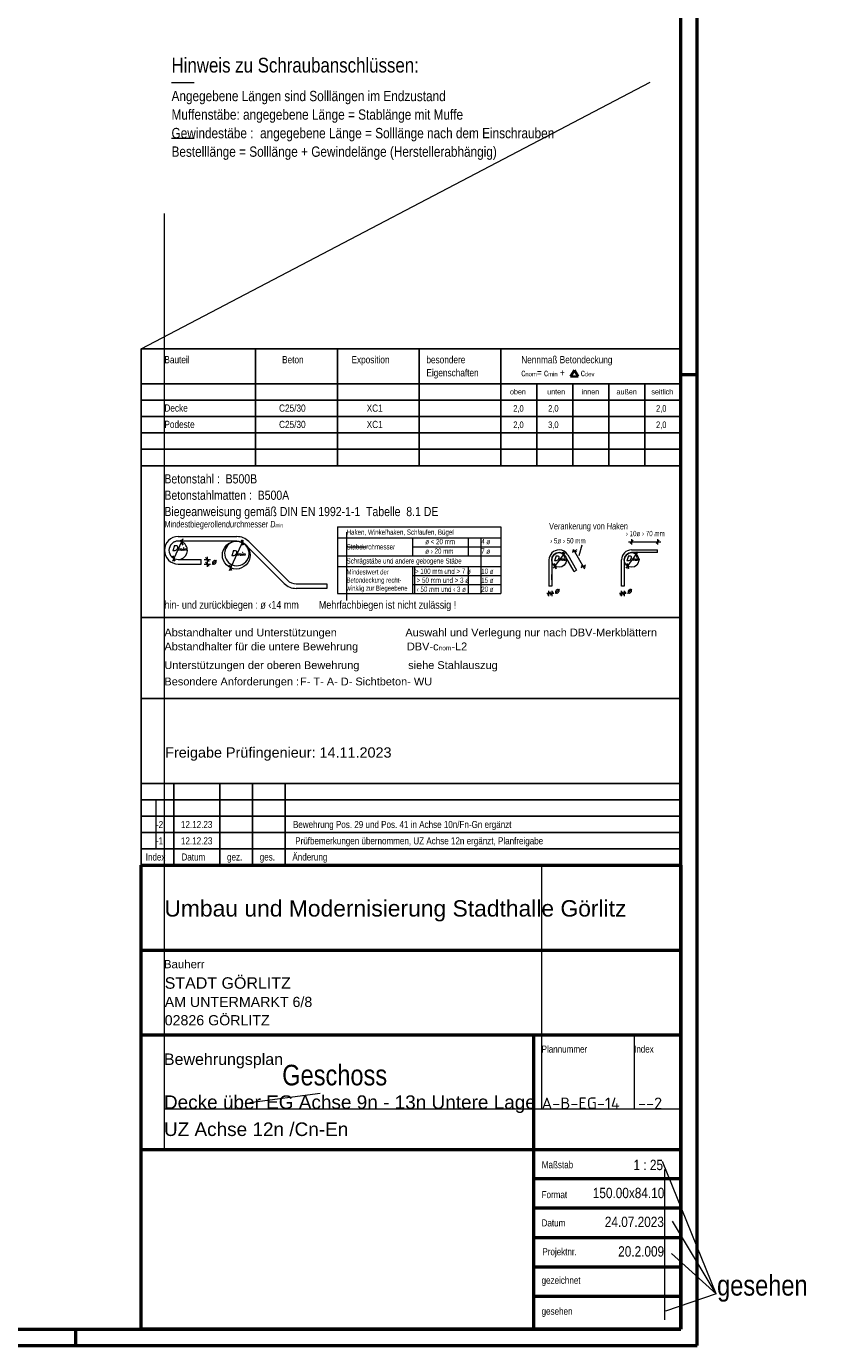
# Model space of a CAD drawing. Header units: millimetres. Extents: x -7.9 to 38.5, y -8.4 to 24.5.
# Tile 29 of 37: x 32.4 to 38.5, y 0 to 10.1. Entities that reach past the tile are written whole.
import ezdxf
from ezdxf.enums import TextEntityAlignment as Align

# ---------------------------------------------------------------- set-up
doc = ezdxf.new("R2010")
doc.units = ezdxf.units.MM
doc.styles.add('Arial', font='arial.ttf')
doc.styles.add('Arial Narrow', font='ARIALN.TTF')
doc.styles.add('isocp', font='isocp', dxfattribs={"width": 1.1})
doc.styles.add('Italic', font='Italic', dxfattribs={"width": 1.15})
doc.styles.add('msoutlook', font='msoutlook', dxfattribs={"width": 0.7, "oblique": 1.570796})

msp = doc.modelspace()

# ---------------------------------------------------------------- linework, layer by layer
at = {"color": 4, "linetype": 'Continuous', "lineweight": 50}
for p, q in [((37.5, 0), (37.5, 21.025)), ((37.375, 0.125), (37.375, 20.9)), ((33.25, 0.125), (33.25, 3.675)), ((33.25, 3.675), (37.375, 3.675)), ((37.375, 3.675), (37.375, 0.874998)), ((33.25, 3.025), (37.375, 3.025)), ((37.375, 2.5), (37.375, 2.375)), ((37.375, 2.375), (33.25, 2.375)), ((36.25, 2.375), (36.25, 0.125)), ((33.25, 1.5), (37.375, 1.5)), ((37.375, 1.275), (36.25, 1.275)), ((37.375, 1.05), (36.25, 1.05)), ((37.375, 0.825), (36.25, 0.825)), ((37.375, 0.874998), (37.375, 0.125)), ((37.375, 0.6), (36.25, 0.6)), ((37.375, 0.375), (36.25, 0.375)), ((0.5, 0.125), (37.375, 0.125)), ((37.375, 0.125), (33.25, 0.125)), ((0, 0), (37.5, 0))]:
    msp.add_line(p, q, dxfattribs=at)
at = {"color": 3, "linetype": 'Continuous', "lineweight": 25}
for p, q in [((37.375, 7.62394), (37.375, 9.724149)), ((33.25, 6.729534), (33.25, 7.62394)), ((33.25, 7.62394), (37.375, 7.62394)), ((34.125, 7.62394), (34.125, 6.729534)), ((34.75, 7.62394), (34.75, 6.729534)), ((35.375, 7.62394), (35.375, 6.729534)), ((36, 7.62394), (36, 6.729534)), ((37.375, 7.62394), (37.375, 6.729534)), ((33.25, 7.354534), (37.375, 7.354534)), ((36.275, 7.354534), (36.275, 6.729534)), ((36.55, 7.354534), (36.55, 6.729534)), ((36.825, 7.354534), (36.825, 6.729534)), ((37.1, 7.354534), (37.1, 6.729534)), ((37.375, 7.354534), (37.375, 6.729534)), ((33.25, 7.229534), (37.375, 7.229534)), ((33.25, 7.104534), (37.375, 7.104534)), ((33.25, 6.979534), (37.375, 6.979534)), ((33.25, 6.854534), (37.375, 6.854534)), ((33.25, 6.729534), (33.25, 4.2325)), ((33.25, 6.729534), (37.375, 6.729534)), ((37.375, 4.2325), (37.375, 6.729534)), ((33.568356, 6.122062), (33.553844, 6.16193)), ((34.030743, 6.121627), (34.016232, 6.161495)), ((36.987474, 6.135493), (37.011474, 6.159493)), ((37.186437, 6.135493), (37.210437, 6.159493)), ((36.474194, 6.070193), (36.488704, 6.030325)), ((36.546672, 6.079964), (36.579406, 6.070994)), ((37.028588, 6.070193), (37.043098, 6.030325)), ((33.492755, 6.039348), (33.507266, 5.99948)), ((33.770728, 5.997101), (33.740729, 6.027101)), ((33.770728, 5.962101), (33.740729, 5.992101)), ((33.925647, 5.968969), (33.940157, 5.929102)), ((36.407697, 5.980251), (36.422209, 5.940384)), ((36.613227, 5.96316), (36.645961, 5.95419)), ((36.962091, 5.980251), (36.976602, 5.940384)), ((36.379778, 5.764094), (36.355778, 5.740095)), ((36.376778, 5.740095), (36.400777, 5.764094)), ((36.934171, 5.764094), (36.910171, 5.740095)), ((36.931171, 5.740095), (36.955171, 5.764094)), ((33.25, 5.569097), (37.375, 5.569097)), ((33.25, 4.949049), (37.375, 4.949049)), ((33.25, 3.675), (33.25, 4.3)), ((37.375, 4.3), (33.25, 4.3)), ((33.5, 3.675), (33.5, 4.3)), ((33.85, 3.675), (33.85, 4.3)), ((34.1, 3.675), (34.1, 4.3)), ((34.35, 3.675), (34.35, 4.3)), ((37.375, 3.675), (37.375, 4.3)), ((33.25, 4.175), (37.375, 4.175)), ((33.25, 4.05), (37.375, 4.05)), ((33.25, 3.925), (37.375, 3.925)), ((33.25, 3.8), (37.375, 3.8))]:
    msp.add_line(p, q, dxfattribs=at)
at = {"color": 9, "linetype": 'Continuous', "lineweight": 0}
for p, q in [((33.25, 7.62394), (37.142784, 9.663061)), ((33.481813, 9.658912), (33.654082, 9.658912)), ((33.481813, 9.233662), (33.654082, 9.233662)), ((33.427374, 3.675), (33.427374, 8.657972)), ((34.819812, 6.222133), (34.819812, 6.178344)), ((34.819812, 6.178344), (34.819812, 6.040845)), ((35.849111, 5.752094), (35.849111, 6.178344)), ((34.819812, 6.109595), (34.970032, 6.109595)), ((34.819812, 6.040845), (34.819812, 5.698633)), ((35.342713, 5.752094), (35.342713, 5.958344)), ((33.362683, 4.175), (33.362683, 3.8)), ((33.427374, 1.5), (33.427374, 3.675)), ((36.311476, 3.675), (36.311476, 1.809992)), ((37.0184, 2.375), (37.0184, 1.809992)), ((34.617336, 1.928154), (34.080055, 1.855827)), ((33.42376, 1.809992), (37.375, 1.809992)), ((37.645274, 0.395894), (37.236448, 1.407274)), ((37.250917, 1.347878), (37.250917, 0.196686)), ((37.645274, 0.395894), (37.313625, 0.952785)), ((37.645274, 0.395894), (37.30505, 0.704103)), ((37.645274, 0.395894), (37.259209, 0.262769))]:
    msp.add_line(p, q, dxfattribs=at)
at = {"color": 2, "linetype": 'Continuous', "lineweight": 35}
for p, q in [((36.532674, 7.412624), (36.561835, 7.460037)), ((36.590995, 7.412624), (36.532674, 7.412624)), ((36.561835, 7.460037), (36.590995, 7.412624))]:
    msp.add_line(p, q, dxfattribs=at)
at = {"color": 4, "linetype": 'Continuous', "lineweight": 50, "ltscale": 0.4}
for p, q in [((37.5, 7.425), (37.375, 7.425)), ((32.75, 0), (32.75, 0.125))]:
    msp.add_line(p, q, dxfattribs=at)
at = {"color": 5, "linetype": 'Continuous', "lineweight": 18}
for p, q in [((34.75, 6.260844), (34.75, 5.752094)), ((34.75, 6.260844), (36, 6.260844)), ((36, 6.260844), (36, 5.752094)), ((33.490499, 5.999928), (33.571167, 6.172922)), ((33.532686, 6.187101), (33.981124, 6.187101)), ((33.923998, 5.928206), (34.031991, 6.159797)), ((34.75, 6.178344), (36, 6.178344)), ((35.323675, 6.178344), (35.323675, 6.040845)), ((35.75, 6.178344), (35.75, 6.040845)), ((36.999474, 6.167494), (36.999474, 6.127494)), ((37.198437, 6.167494), (37.198437, 6.127494)), ((33.981124, 6.152101), (33.532686, 6.152101)), ((34.343375, 5.828683), (34.047415, 6.124642)), ((34.368124, 5.853431), (34.072163, 6.149391)), ((35.323675, 6.109595), (36, 6.109595)), ((36.402696, 5.945105), (36.495981, 6.071282)), ((36.580416, 6.085381), (36.545662, 6.065578)), ((36.553749, 6.091782), (36.639954, 5.940494)), ((36.599137, 6.042689), (36.621971, 6.123276)), ((36.957089, 5.945105), (37.050374, 6.071282)), ((36.977078, 6.147494), (37.222167, 6.147494)), ((36.999474, 6.085516), (37.198437, 6.085516)), ((37.198437, 6.064515), (36.999474, 6.064515)), ((37.198437, 6.064515), (37.198437, 6.085516)), ((33.532686, 6.012101), (33.707686, 6.012101)), ((33.532686, 5.977101), (33.707686, 5.977101)), ((33.707686, 5.977101), (33.707686, 6.012101)), ((33.730728, 6.012101), (33.780729, 6.012101)), ((33.730728, 5.977101), (33.780729, 5.977101)), ((33.755728, 5.957101), (33.755728, 6.032101)), ((34.75, 6.040845), (36, 6.040845)), ((34.75, 5.958344), (36, 5.958344)), ((35.323675, 5.958344), (35.323675, 5.752094)), ((35.75, 5.958344), (35.75, 5.752094)), ((36.36783, 6.008266), (36.36783, 5.809302)), ((36.38883, 6.008266), (36.38883, 5.809302)), ((36.560508, 5.91931), (36.493953, 6.036113)), ((36.512198, 6.04651), (36.578755, 5.929706)), ((36.646971, 5.968577), (36.612217, 5.948773)), ((36.922224, 5.809302), (36.922224, 6.008266)), ((36.943224, 6.008266), (36.943224, 5.809302)), ((35.323675, 5.889594), (36, 5.889594)), ((36.38883, 5.856291), (36.38883, 5.896291)), ((36.560508, 5.91931), (36.578755, 5.929706)), ((34.434415, 5.825973), (34.670252, 5.825973)), ((34.670252, 5.790973), (34.434415, 5.790973)), ((34.670252, 5.825973), (34.670252, 5.790973)), ((34.75, 5.752094), (36, 5.752094)), ((35.323675, 5.820844), (36, 5.820844)), ((36.404778, 5.752094), (36.351777, 5.752094)), ((36.367778, 5.732094), (36.367778, 5.772094)), ((36.38883, 5.809302), (36.36783, 5.809302)), ((36.388778, 5.772094), (36.388778, 5.732094)), ((36.959171, 5.752094), (36.906171, 5.752094)), ((36.922171, 5.732094), (36.922171, 5.772094)), ((36.943224, 5.809302), (36.922224, 5.809302)), ((36.943171, 5.772094), (36.943171, 5.732094))]:
    msp.add_line(p, q, dxfattribs=at)
for centre, radius in [((33.976499, 6.045331), 0.10625), ((36.44508, 6.008266), 0.056035), ((36.999474, 6.008266), 0.056034)]:
    msp.add_circle(centre, radius, dxfattribs=at)
for centre, radius, start, end in [((33.532686, 6.082414), 0.105313, 90, 270), ((33.981124, 6.058351), 0.12875, 45, 90), ((33.532686, 6.082414), 0.070312, 90, 180), ((33.532686, 6.082414), 0.070312, 180, 270), ((33.532686, 6.082414), 0.070312, 270, 119.6747369), ((33.981124, 6.058351), 0.09375, 44.9997839, 90), ((36.44508, 6.008266), 0.07725, 90, 180), ((36.44508, 6.008266), 0.05625, 90, 180), ((36.44508, 6.008266), 0.07725, 29.6747344, 90), ((36.44508, 6.008266), 0.05625, 29.674636, 90), ((36.999474, 6.008266), 0.07725, 90, 180), ((36.999474, 6.008266), 0.05625, 90, 180), ((34.434415, 5.919723), 0.09375, 225.0002161, 270), ((34.434415, 5.919723), 0.12875, 225, 270)]:
    msp.add_arc(centre, radius, start, end, dxfattribs=at)
at = {"color": 9, "linetype": 'Continuous', "lineweight": 0}
msp.add_arc((33.981124, 6.058351), 0.09375, 90, 44.9997839, dxfattribs=at)

# ---------------------------------------------------------------- texts
at = {"color": 4, "lineweight": 50}
for s, height, style, p in [('Hinweis zu Schraubanschlüssen:', 0.1125, 'Arial Narrow', (33.481813, 9.736265)), ('Decke über EG Achse 9n - 13n Untere Lage', 0.10375, 'Arial', (33.42376, 1.809992)), ('UZ Achse 12n /Cn-En', 0.10375, 'Arial', (33.42376, 1.602992))]:
    msp.add_text(s, height=height, dxfattribs=dict(at, style=style)).set_placement(p)
at = {"color": 2, "lineweight": 35}
for s, height, style, p in [('Angegebene Längen sind Solllängen im Endzustand', 0.07875, 'Arial Narrow', (33.481813, 9.517162)), ('Muffenstäbe: angegebene Länge = Stablänge mit Muffe', 0.07875, 'Arial Narrow', (33.481813, 9.375412)), ('Gewindestäbe :  angegebene Länge = Solllänge nach dem Einschrauben', 0.07875, 'Arial Narrow', (33.481813, 9.233662)), ('Bestelllänge = Solllänge + Gewindelänge (Herstellerabhängig)', 0.07875, 'Arial Narrow', (33.481813, 9.091912)), ('Bauteil', 0.055, 'Arial Narrow', (33.427374, 7.512624)), ('Beton', 0.055, 'Arial Narrow', (34.327068, 7.512624)), ('Exposition', 0.055, 'Arial Narrow', (34.857904, 7.512624)), ('besondere', 0.055, 'Arial Narrow', (35.430642, 7.512624)), ('Nennmaß Betondeckung', 0.055, 'Arial Narrow', (36.155952, 7.512624)), ('Eigenschaften', 0.055, 'Arial Narrow', (35.430642, 7.412624)), ('Decke', 0.055, 'Arial Narrow', (33.427374, 7.142729)), ('C25/30', 0.055, 'Arial Narrow', (34.304001, 7.142297)), ('XC1', 0.055, 'Arial Narrow', (34.974016, 7.142297)), ('2,0', 0.05, 'Arial Narrow', (36.094828, 7.142296)), ('2,0', 0.05, 'Arial Narrow', (36.361565, 7.142296)), ('2,0', 0.05, 'Arial Narrow', (37.186565, 7.142296)), ('Podeste', 0.055, 'Arial Narrow', (33.427374, 7.017729)), ('C25/30', 0.055, 'Arial Narrow', (34.304001, 7.017297)), ('XC1', 0.055, 'Arial Narrow', (34.974016, 7.017297)), ('2,0', 0.05, 'Arial Narrow', (36.094828, 7.017296)), ('3,0', 0.05, 'Arial Narrow', (36.361565, 7.017296)), ('2,0', 0.05, 'Arial Narrow', (37.186565, 7.017296)), ('Betonstahl :  B500B', 0.07, 'Arial Narrow', (33.427374, 6.593776)), ('Betonstahlmatten :  B500A', 0.07, 'Arial Narrow', (33.427374, 6.468776)), ('Biegeanweisung gemäß DIN EN 1992-1-1  Tabelle  8.1 DE', 0.07, 'Arial Narrow', (33.427374, 6.343776)), ('hin- und zurückbiegen : ø ‹14 mm        Mehrfachbiegen ist nicht zulässig !', 0.06, 'Arial Narrow', (33.427374, 5.635731)), ('Abstandhalter und Unterstützungen', 0.06, 'Arial', (33.427374, 5.424051)), ('Auswahl und Verlegung nur nach DBV-Merkblättern', 0.06, 'Arial', (35.269988, 5.424049)), ('Unterstützungen der oberen Bewehrung                siehe Stahlauszug', 0.06, 'Arial', (33.427374, 5.174049)), ('Besondere Anforderungen :', 0.06, 'Arial', (33.427374, 5.049049)), ('Umbau und Modernisierung Stadthalle Görlitz', 0.125, 'Arial', (33.427374, 3.281448)), ('STADT GÖRLITZ', 0.0875, 'Arial', (33.429552, 2.729385)), ('AM UNTERMARKT 6/8', 0.07775, 'Arial', (33.429552, 2.589434)), ('02826 GÖRLITZ', 0.07775, 'Arial', (33.429552, 2.449485)), ('Bewehrungsplan', 0.0875, 'Arial', (33.42376, 2.146617))]:
    msp.add_text(s, height=height, dxfattribs=dict(at, style=style)).set_placement(p)
at = {"color": 3, "lineweight": 25}
for s, height, style, p in [('oben', 0.04, 'Arial Narrow', (36.069466, 7.274621)), ('unten', 0.04, 'Arial Narrow', (36.354112, 7.274621)), ('innen', 0.04, 'Arial Narrow', (36.617562, 7.274621)), ('außen', 0.04, 'Arial Narrow', (36.884039, 7.274621)), ('seitlich', 0.04, 'Arial Narrow', (37.150517, 7.274621)), ('Freigabe Prüfingenieur: 14.11.2023', 0.07875, 'Arial', (33.433312, 4.496811)), ('-2        12.12.23                                    Bewehrung Pos. 29 und Pos. 41 in Achse 10n/Fn-Gn ergänzt', 0.05375, 'Arial Narrow', (33.362683, 3.958658)), ('-1        12.12.23                                     Prüfbemerkungen übernommen, UZ Achse 12n ergänzt, Planfreigabe', 0.05375, 'Arial Narrow', (33.362683, 3.833658)), ('Index', 0.05375, 'Arial Narrow', (33.284472, 3.709957)), ('Datum', 0.05375, 'Arial Narrow', (33.558203, 3.709957)), ('gez.', 0.05375, 'Arial Narrow', (33.906112, 3.709957)), ('ges.', 0.05375, 'Arial Narrow', (34.156112, 3.709957)), ('Änderung', 0.05375, 'Arial Narrow', (34.406112, 3.709957)), ('Bauherr', 0.0625, 'Arial', (33.42376, 2.886176)), ('Plannummer', 0.05375, 'Arial Narrow', (36.311477, 2.240984)), ('Index', 0.05375, 'Arial Narrow', (37.0184, 2.240984)), ('Maßstab', 0.05375, 'Arial Narrow', (36.313095, 1.356567)), ('Format', 0.05375, 'Arial Narrow', (36.311477, 1.127855)), ('Datum', 0.05375, 'Arial Narrow', (36.311477, 0.911543)), ('Projektnr.', 0.05375, 'Arial Narrow', (36.317594, 0.691464)), ('gezeichnet', 0.05375, 'Arial Narrow', (36.311477, 0.472537)), ('gesehen', 0.05375, 'Arial Narrow', (36.311477, 0.236185))]:
    msp.add_text(s, height=height, dxfattribs=dict(at, style=style)).set_placement(p)
at = {"color": 3, "lineweight": 25, "style": 'msoutlook', "oblique": 1.5707963, "width": 0.7}
for s, height, p in [('Verankerung von Haken', 0.05, (36.36783, 6.242052)), ('Haken, Winkelhaken, Schlaufen, Bügel', 0.0405, (34.819812, 6.200844)), ('ø < 20 mm', 0.0405, (35.421221, 6.128669)), ('4 ø', 0.0405, (35.849111, 6.128669)), ('Stabdurchmesser', 0.0405, (34.819812, 6.088758)), ('ø › 20 mm', 0.0405, (35.421221, 6.055781)), ('7 ø', 0.0405, (35.849112, 6.055781)), ('Schrägstäbe und andere gebogene Stäbe', 0.0405, (34.819812, 5.980959)), ('Mindestwert der', 0.03875, (34.819812, 5.897325)), ('Betondeckung recht-', 0.03875, (34.819812, 5.835325)), ('> 100 mm und > 7 ø', 0.0405, (35.342713, 5.901953)), (' > 50 mm und > 3 ø', 0.0405, (35.342713, 5.833202)), ('15 ø', 0.0405, (35.849111, 5.833202)), ('10 ø', 0.0405, (35.849112, 5.901953)), ('winklig zur Biegeebene', 0.03875, (34.819812, 5.773326)), (' ‹ 50 mm und ‹ 3 ø', 0.0405, (35.342713, 5.764452)), ('20 ø', 0.0405, (35.849111, 5.764452))]:
    msp.add_text(s, height=height, dxfattribs=at).set_placement(p)
for s, p in [('› 5ø › 50 mm', (36.376604, 6.155436)), ('› 10ø › 70 mm', (36.955062, 6.210628))]:
    msp.add_text(s, height=0.0405, dxfattribs=at).set_placement(p, align=Align.MIDDLE_LEFT)
at = {"color": 3, "lineweight": 25, "style": 'Italic', "width": 1.15}
for p in [(33.785459, 5.996778), (36.408403, 5.775566), (36.962797, 5.775566)]:
    msp.add_text('ø', height=0.0405, dxfattribs=at).set_placement(p, align=Align.MIDDLE_LEFT)
at = {"color": 9, "lineweight": 0}
for s, height, style, p in [('F- T- A- D- Sichtbeton- WU', 0.06, 'Arial', (34.464116, 5.049047)), ('Geschoss', 0.1575, 'Arial Narrow', (34.32803, 1.990148)), ('gesehen', 0.1575, 'Arial Narrow', (37.653261, 0.382582))]:
    msp.add_text(s, height=height, dxfattribs=dict(at, style=style)).set_placement(p)
at = {"color": 3, "lineweight": 25, "style": 'isocp', "width": 1.15}
for s, p in [('A-B-EG-14', (36.311476, 1.809992)), ('--2', (37.048605, 1.809992))]:
    msp.add_text(s, height=0.0875, dxfattribs=at).set_placement(p)
at = {"color": 2, "lineweight": 35, "style": 'Arial Narrow'}
for s, p in [('1 : 25', (37.240026, 1.342467)), ('150.00x84.10', (37.249824, 1.128003)), ('24.07.2023', (37.246614, 0.907045)), ('20.2.009', (37.248324, 0.681153))]:
    msp.add_text(s, height=0.07875, dxfattribs=at).set_placement(p, align=Align.RIGHT)
at = {"color": 2, "lineweight": 35, "attachment_point": 7, "line_spacing_factor": 0.9}
for s, insert, char_height, style in [('c{\\A1;\\H.6x;\\S^ nom;}= c{\\A1;\\H.6x;\\S^ min;} +       c{\\A1;\\H.6x;\\S^ dev;}', (36.155952, 7.412624), 0.055, 'Arial Narrow'), ('Abstandhalter für die untere Bewehrung                DBV-c{\\A1;\\H.6x;\\S^ nom;}-L2', (33.427374, 5.29905), 0.06, 'Arial')]:
    msp.add_mtext(s, dxfattribs=dict(at, insert=insert, char_height=char_height, style=style))
at = {"color": 3, "lineweight": 25, "line_spacing_factor": 0.9}
for s, insert, char_height, attachment_point, style in [('Mindestbiegerollendurchmesser D{\\A1;\\H.6x;\\S^ min;}', (33.427374, 6.242052), 0.05, 7, 'msoutlook'), ('D{\\A1;\\H.6x;\\S^ min;}', (33.539549, 6.11838), 0.0405, 2, 'Italic'), ('D{\\A1;\\H.6x;\\S^ min;}', (33.990118, 6.080533), 0.0405, 2, 'Italic'), ('D{\\A1;\\H.6x;\\S^ min;}', (36.453824, 6.039495), 0.0375, 2, 'Italic'), ('D{\\A1;\\H.6x;\\S^ min;}', (37.008093, 6.039495), 0.0375, 2, 'Italic')]:
    msp.add_mtext(s, dxfattribs=dict(at, insert=insert, char_height=char_height, attachment_point=attachment_point, style=style))

doc.saveas('drawing.dxf')
